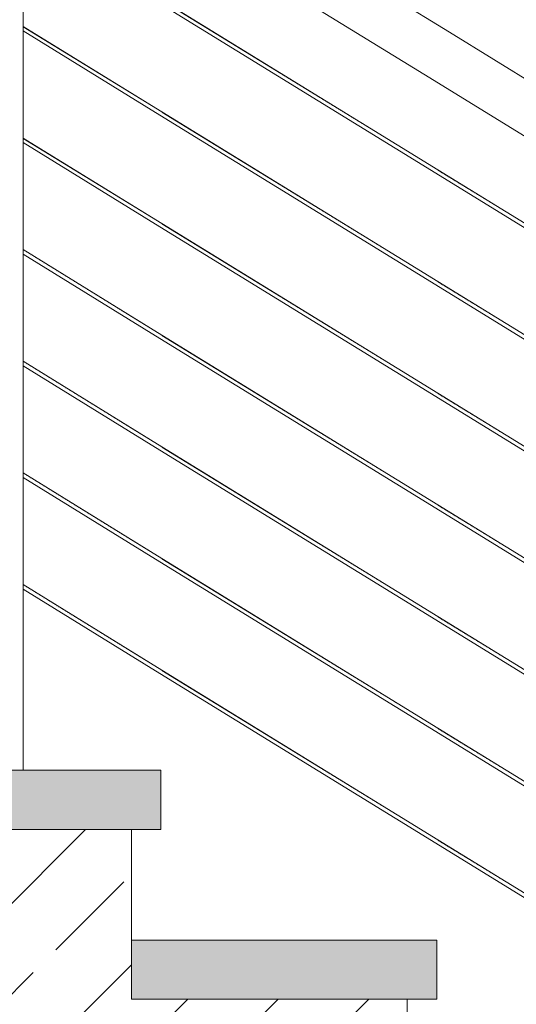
# Model space of a CAD drawing. Header units: millimetres. Extents: x -126680 to -83680, y 18016 to 39016.
# Tile 28 of 121: x -109012 to -108508, y 23064 to 24063. Entities that reach past the tile are written whole.
import ezdxf

# ---------------------------------------------------------------- set-up
doc = ezdxf.new("R2010")
doc.units = ezdxf.units.MM
doc.header["$MEASUREMENT"] = 0
doc.linetypes.add('Wipeout_Contour', pattern=[1000, 0, -1000])
doc.layers.add('Nowe_Konstrukcja - Schody', color=7, linetype='Continuous')
doc.layers.add('Nowe_Konstrukcja - Ściany zew', color=7, linetype='Continuous')
for name, color, linetype, lineweight, true_color in [('Nowe_Konstrukcja - Schody_Nr_pióra__101', 250, 'Continuous', 13, 0x333333), ('Nowe_Konstrukcja - Schody_Nr_pióra__116', 7, 'Continuous', 13, 0xcccccc), ('Nowe_Konstrukcja - Stropy_Nr_pióra__23', 7, 'Continuous', 13, 0x858585)]:
    doc.layers.add(name, color=color, linetype=linetype, lineweight=lineweight, true_color=true_color)
doc.layers.add('Nowe_Konstrukcja - Schody_Nr_pióra__3', color=7, linetype='Continuous', lineweight=13)
doc.layers.add('Nowe_Konstrukcja - Stropy_Nr_pióra__21', color=7, linetype='Continuous', lineweight=20)

msp = doc.modelspace()

# ---------------------------------------------------------------- wipeouts: each hides what was drawn before it
at = {"color": 254, "linetype": 'Wipeout_Contour', "lineweight": 0, "ltscale": 888160.817879}
msp.add_wipeout([(-109008.98, 23829.63), (-108587.93, 23570.65), (-108307.93, 23398.43), (-108053.98, 23242.23), (-108053.98, 23350.87), (-108310.03, 23508.36), (-108590.03, 23680.58), (-109008.98, 23938.27)], dxfattribs=at).dxf.layer = 'Nowe_Konstrukcja - Ściany zew'

# ---------------------------------------------------------------- next in the draw order: wipeouts: each hides what was drawn before it
at = {"color": 254, "linetype": 'Wipeout_Contour', "lineweight": 0, "ltscale": 888353.702502}
msp.add_wipeout([(-109008.98, 23942.96), (-108587.93, 23683.99), (-108307.93, 23511.76), (-108053.98, 23355.56), (-108053.98, 23464.2), (-108310.03, 23621.69), (-108590.03, 23793.91), (-109008.98, 24051.6)], dxfattribs=at).dxf.layer = 'Nowe_Konstrukcja - Ściany zew'

# ---------------------------------------------------------------- next in the draw order: wipeouts: each hides what was drawn before it
at = {"color": 254, "linetype": 'Wipeout_Contour', "lineweight": 0, "ltscale": 887587.469433}
msp.add_wipeout([(-109008.98, 23598.27), (-109008.98, 23489.63), (-108587.93, 23230.65), (-108307.93, 23058.43), (-108053.98, 22902.23), (-108053.98, 23010.87), (-108310.03, 23168.36), (-108590.03, 23340.58)], dxfattribs=at).dxf.layer = 'Nowe_Konstrukcja - Ściany zew'

# ---------------------------------------------------------------- next in the draw order: wipeouts: each hides what was drawn before it
at = {"color": 254, "linetype": 'Wipeout_Contour', "lineweight": 0, "ltscale": 887968.817156}
msp.add_wipeout([(-109008.98, 23824.93), (-109008.98, 23716.3), (-108587.93, 23457.32), (-108307.93, 23285.1), (-108053.98, 23128.9), (-108053.98, 23237.53), (-108310.03, 23395.02), (-108590.03, 23567.25)], dxfattribs=at).dxf.layer = 'Nowe_Konstrukcja - Ściany zew'

# ---------------------------------------------------------------- next in the draw order: wipeouts: each hides what was drawn before it
at = {"color": 254, "linetype": 'Wipeout_Contour', "lineweight": 0, "ltscale": 888751.291818}
msp.add_wipeout([(-109008.98, 24169.63), (-108587.93, 23910.65), (-108307.93, 23738.43), (-108053.98, 23582.23), (-108053.98, 23670.53), (-108322.08, 23835.43), (-108602.08, 24007.66), (-109008.98, 24257.93)], dxfattribs=at).dxf.layer = 'Nowe_Konstrukcja - Ściany zew'

# ---------------------------------------------------------------- next in the draw order: wipeouts: each hides what was drawn before it
at = {"color": 254, "linetype": 'Wipeout_Contour', "lineweight": 0, "ltscale": 887777.700793}
msp.add_wipeout([(-109008.98, 23711.6), (-109008.98, 23602.96), (-108587.93, 23343.99), (-108307.93, 23171.76), (-108053.98, 23015.56), (-108053.98, 23124.2), (-108310.03, 23281.69), (-108590.03, 23453.91)], dxfattribs=at).dxf.layer = 'Nowe_Konstrukcja - Ściany zew'

# ---------------------------------------------------------------- next in the draw order: linework, layer by layer
at = {"layer": 'Nowe_Konstrukcja - Schody_Nr_pióra__3', "color": 7, "linetype": 'Continuous', "lineweight": 13}
for p, q in [((-108898.98, 23128.95), (-108898.98, 23241.17)), ((-108618.98, 22956.72), (-108618.98, 23068.95))]:
    msp.add_line(p, q, dxfattribs=at)

# ---------------------------------------------------------------- next in the draw order: wipeouts: each hides what was drawn before it
at = {"color": 254, "linetype": 'Wipeout_Contour', "lineweight": 0, "ltscale": 443565.59048}
msp.add_wipeout([(-108310.03, 23055.02), (-108309.72, 23055.52), (-108589.72, 23227.75), (-108590.03, 23227.25)], dxfattribs=at).dxf.layer = 'Nowe_Konstrukcja - Schody'
at = {"color": 254, "linetype": 'Wipeout_Contour', "lineweight": 0, "ltscale": 888547.470449}
msp.add_wipeout([(-109008.98, 24056.3), (-108587.93, 23797.32), (-108307.93, 23625.1), (-108053.98, 23468.9), (-108053.98, 23577.53), (-108310.03, 23735.02), (-108590.03, 23907.25), (-109008.98, 24164.93)], dxfattribs=at).dxf.layer = 'Nowe_Konstrukcja - Ściany zew'

# ---------------------------------------------------------------- next in the draw order: wipeouts: each hides what was drawn before it
at = {"color": 254, "linetype": 'Wipeout_Contour', "lineweight": 0, "ltscale": 446411.103698}
msp.add_wipeout([(-109058.98, 23301.17), (-109008.98, 23301.17), (-109008.98, 24302.66), (-109058.98, 24302.66)], dxfattribs=at).dxf.layer = 'Nowe_Konstrukcja - Schody'
at = {"color": 254, "linetype": 'Wipeout_Contour', "lineweight": 0, "ltscale": 444273.721879}
msp.add_wipeout([(-108322.08, 23835.43), (-108321.08, 23837.05), (-108601.08, 24009.28), (-108602.08, 24007.66)], dxfattribs=at).dxf.layer = 'Nowe_Konstrukcja - Schody'
at = {"color": 254, "linetype": 'Wipeout_Contour', "lineweight": 0, "ltscale": 443562.359183}
msp.add_wipeout([(-108308.98, 23056.73), (-108308.24, 23057.93), (-108588.24, 23230.15), (-108588.98, 23228.95)], dxfattribs=at).dxf.layer = 'Nowe_Konstrukcja - Schody'

# ---------------------------------------------------------------- next in the draw order: wipeouts: each hides what was drawn before it
at = {"color": 254, "linetype": 'Wipeout_Contour', "lineweight": 0, "ltscale": 444268.916496}
msp.add_wipeout([(-108321.08, 23837.05), (-108318.24, 23841.67), (-108598.24, 24013.89), (-108601.08, 24009.28)], dxfattribs=at).dxf.layer = 'Nowe_Konstrukcja - Schody'
at = {"color": 254, "linetype": 'Wipeout_Contour', "lineweight": 0, "ltscale": 443561.020776}
msp.add_wipeout([(-108308.24, 23057.93), (-108307.93, 23058.43), (-108587.93, 23230.65), (-108588.24, 23230.15)], dxfattribs=at).dxf.layer = 'Nowe_Konstrukcja - Schody'

# ---------------------------------------------------------------- next in the draw order: hatches: boundary and pattern name
at = {"layer": 'Nowe_Konstrukcja - Schody_Nr_pióra__116', "linetype": 'Continuous', "lineweight": 13, "true_color": 0xcccccc}
msp.add_hatch(color=254, dxfattribs=at).paths.add_polyline_path([(-108898.98, 23068.95), (-108588.98, 23068.95), (-108588.98, 23128.95), (-108898.98, 23128.95)])

# ---------------------------------------------------------------- next in the draw order: linework, layer by layer
at = {"layer": 'Nowe_Konstrukcja - Schody_Nr_pióra__3', "color": 7, "linetype": 'Continuous', "lineweight": 13}
for p, q in [((-108898.98, 23128.95), (-108588.98, 23128.95)), ((-108588.98, 23068.95), (-108588.98, 23128.95)), ((-108618.98, 23068.95), (-108588.98, 23068.95))]:
    msp.add_line(p, q, dxfattribs=at)

# ---------------------------------------------------------------- next in the draw order: wipeouts: each hides what was drawn before it
at = {"color": 254, "linetype": 'Wipeout_Contour', "lineweight": 0, "ltscale": 444260.038374}
msp.add_wipeout([(-108318.24, 23841.67), (-108313.99, 23848.58), (-108593.99, 24020.8), (-108598.24, 24013.89)], dxfattribs=at).dxf.layer = 'Nowe_Konstrukcja - Schody'
at = {"color": 254, "linetype": 'Wipeout_Contour', "lineweight": 0, "ltscale": 444804.90957}
msp.add_wipeout([(-108590.03, 23227.25), (-108589.72, 23227.75), (-108869.72, 23399.97), (-108870.03, 23399.47)], dxfattribs=at).dxf.layer = 'Nowe_Konstrukcja - Schody'

# ---------------------------------------------------------------- next in the draw order: wipeouts: each hides what was drawn before it
at = {"color": 254, "linetype": 'Wipeout_Contour', "lineweight": 0, "ltscale": 445516.019165}
msp.add_wipeout([(-108602.08, 24007.66), (-108601.08, 24009.28), (-108881.08, 24181.5), (-108882.08, 24179.88)], dxfattribs=at).dxf.layer = 'Nowe_Konstrukcja - Schody'
at = {"color": 254, "linetype": 'Wipeout_Contour', "lineweight": 0, "ltscale": 444248.440666}
msp.add_wipeout([(-108313.99, 23848.58), (-108308.98, 23856.73), (-108588.98, 24028.95), (-108593.99, 24020.8)], dxfattribs=at).dxf.layer = 'Nowe_Konstrukcja - Schody'
at = {"color": 254, "linetype": 'Wipeout_Contour', "lineweight": 0, "ltscale": 444801.687283}
msp.add_wipeout([(-108588.98, 23228.95), (-108588.24, 23230.15), (-108868.24, 23402.38), (-108868.98, 23401.17)], dxfattribs=at).dxf.layer = 'Nowe_Konstrukcja - Schody'

# ---------------------------------------------------------------- next in the draw order: wipeouts: each hides what was drawn before it
at = {"color": 254, "linetype": 'Wipeout_Contour', "lineweight": 0, "ltscale": 445511.227191}
msp.add_wipeout([(-108601.08, 24009.28), (-108598.24, 24013.89), (-108878.24, 24186.11), (-108881.08, 24181.5)], dxfattribs=at).dxf.layer = 'Nowe_Konstrukcja - Schody'
at = {"color": 254, "linetype": 'Wipeout_Contour', "lineweight": 0, "ltscale": 444235.890106}
msp.add_wipeout([(-108308.98, 23856.73), (-108303.97, 23864.88), (-108583.97, 24037.1), (-108588.98, 24028.95)], dxfattribs=at).dxf.layer = 'Nowe_Konstrukcja - Schody'
at = {"color": 254, "linetype": 'Wipeout_Contour', "lineweight": 0, "ltscale": 444800.352606}
msp.add_wipeout([(-108588.24, 23230.15), (-108587.93, 23230.65), (-108867.93, 23402.88), (-108868.24, 23402.38)], dxfattribs=at).dxf.layer = 'Nowe_Konstrukcja - Schody'

# ---------------------------------------------------------------- next in the draw order: hatches: boundary and pattern name
at = {"layer": 'Nowe_Konstrukcja - Schody_Nr_pióra__116', "linetype": 'Continuous', "lineweight": 13, "true_color": 0xcccccc}
msp.add_hatch(color=254, dxfattribs=at).paths.add_polyline_path([(-109178.98, 23241.17), (-108868.98, 23241.17), (-108868.98, 23301.17), (-109178.98, 23301.17)])

# ---------------------------------------------------------------- next in the draw order: linework, layer by layer
at = {"layer": 'Nowe_Konstrukcja - Schody_Nr_pióra__3', "color": 7, "linetype": 'Continuous', "lineweight": 13}
for p, q in [((-109178.98, 23301.17), (-108868.98, 23301.17)), ((-108868.98, 23241.17), (-108868.98, 23301.17)), ((-108898.98, 23241.17), (-108868.98, 23241.17))]:
    msp.add_line(p, q, dxfattribs=at)

# ---------------------------------------------------------------- next in the draw order: wipeouts: each hides what was drawn before it
at = {"color": 254, "linetype": 'Wipeout_Contour', "lineweight": 0, "ltscale": 445502.373842}
msp.add_wipeout([(-108598.24, 24013.89), (-108593.99, 24020.8), (-108873.99, 24193.02), (-108878.24, 24186.11)], dxfattribs=at).dxf.layer = 'Nowe_Konstrukcja - Schody'
at = {"color": 254, "linetype": 'Wipeout_Contour', "lineweight": 0, "ltscale": 444224.297404}
msp.add_wipeout([(-108303.97, 23864.88), (-108299.72, 23871.78), (-108579.72, 24044.01), (-108583.97, 24037.1)], dxfattribs=at).dxf.layer = 'Nowe_Konstrukcja - Schody'
at = {"color": 254, "linetype": 'Wipeout_Contour', "lineweight": 0, "ltscale": 445732.659531}
msp.add_wipeout([(-108869.72, 23399.97), (-109008.98, 23485.62), (-109008.98, 23484.93), (-108870.03, 23399.47)], dxfattribs=at).dxf.layer = 'Nowe_Konstrukcja - Schody'
at = {"color": 254, "linetype": 'Wipeout_Contour', "lineweight": 0, "ltscale": 443660.415614}
msp.add_wipeout([(-108310.03, 23168.36), (-108309.72, 23168.86), (-108589.72, 23341.08), (-108590.03, 23340.58)], dxfattribs=at).dxf.layer = 'Nowe_Konstrukcja - Schody'

# ---------------------------------------------------------------- next in the draw order: wipeouts: each hides what was drawn before it
at = {"color": 254, "linetype": 'Wipeout_Contour', "lineweight": 0, "ltscale": 445490.808496}
msp.add_wipeout([(-108593.99, 24020.8), (-108588.98, 24028.95), (-108868.98, 24201.17), (-108873.99, 24193.02)], dxfattribs=at).dxf.layer = 'Nowe_Konstrukcja - Schody'
at = {"color": 254, "linetype": 'Wipeout_Contour', "lineweight": 0, "ltscale": 444215.426355}
msp.add_wipeout([(-108299.72, 23871.78), (-108296.88, 23876.4), (-108576.88, 24048.62), (-108579.72, 24044.01)], dxfattribs=at).dxf.layer = 'Nowe_Konstrukcja - Schody'
at = {"color": 254, "linetype": 'Wipeout_Contour', "lineweight": 0, "ltscale": 445732.240991}
msp.add_wipeout([(-108868.24, 23402.38), (-109008.98, 23488.94), (-109008.98, 23487.28), (-108868.98, 23401.17)], dxfattribs=at).dxf.layer = 'Nowe_Konstrukcja - Schody'
at = {"color": 254, "linetype": 'Wipeout_Contour', "lineweight": 0, "ltscale": 443657.193413}
msp.add_wipeout([(-108308.98, 23170.06), (-108308.24, 23171.26), (-108588.24, 23343.49), (-108588.98, 23342.28)], dxfattribs=at).dxf.layer = 'Nowe_Konstrukcja - Schody'

# ---------------------------------------------------------------- next in the draw order: wipeouts: each hides what was drawn before it
at = {"color": 254, "linetype": 'Wipeout_Contour', "lineweight": 0, "ltscale": 445478.29296}
msp.add_wipeout([(-108588.98, 24028.95), (-108583.97, 24037.1), (-108863.97, 24209.32), (-108868.98, 24201.17)], dxfattribs=at).dxf.layer = 'Nowe_Konstrukcja - Schody'
at = {"color": 254, "linetype": 'Wipeout_Contour', "lineweight": 0, "ltscale": 444210.625956}
msp.add_wipeout([(-108296.88, 23876.4), (-108295.88, 23878.02), (-108575.88, 24050.24), (-108576.88, 24048.62)], dxfattribs=at).dxf.layer = 'Nowe_Konstrukcja - Schody'
at = {"color": 254, "linetype": 'Wipeout_Contour', "lineweight": 0, "ltscale": 445732.072828}
msp.add_wipeout([(-108867.93, 23402.88), (-109008.98, 23489.63), (-109008.98, 23488.94), (-108868.24, 23402.38)], dxfattribs=at).dxf.layer = 'Nowe_Konstrukcja - Schody'
at = {"color": 254, "linetype": 'Wipeout_Contour', "lineweight": 0, "ltscale": 443655.858773}
msp.add_wipeout([(-108308.24, 23171.26), (-108307.93, 23171.76), (-108587.93, 23343.99), (-108588.24, 23343.49)], dxfattribs=at).dxf.layer = 'Nowe_Konstrukcja - Schody'

# ---------------------------------------------------------------- next in the draw order: linework, layer by layer
at = {"layer": 'Nowe_Konstrukcja - Schody_Nr_pióra__101', "color": 250, "linetype": 'Continuous', "lineweight": 13, "true_color": 0x333333}
for p, q in [((-108310.03, 23055.02), (-108590.03, 23227.25)), ((-108307.93, 23058.43), (-108587.93, 23230.65))]:
    msp.add_line(p, q, dxfattribs=at)

# ---------------------------------------------------------------- next in the draw order: wipeouts: each hides what was drawn before it
at = {"color": 254, "linetype": 'Wipeout_Contour', "lineweight": 0, "ltscale": 445466.732611}
msp.add_wipeout([(-108583.97, 24037.1), (-108579.72, 24044.01), (-108859.72, 24216.23), (-108863.97, 24209.32)], dxfattribs=at).dxf.layer = 'Nowe_Konstrukcja - Schody'
at = {"color": 254, "linetype": 'Wipeout_Contour', "lineweight": 0, "ltscale": 444900.172508}
msp.add_wipeout([(-108590.03, 23340.58), (-108589.72, 23341.08), (-108869.72, 23513.3), (-108870.03, 23512.8)], dxfattribs=at).dxf.layer = 'Nowe_Konstrukcja - Schody'

# ---------------------------------------------------------------- next in the draw order: wipeouts: each hides what was drawn before it
at = {"color": 254, "linetype": 'Wipeout_Contour', "lineweight": 0, "ltscale": 445457.88632}
msp.add_wipeout([(-108579.72, 24044.01), (-108576.88, 24048.62), (-108856.88, 24220.85), (-108859.72, 24216.23)], dxfattribs=at).dxf.layer = 'Nowe_Konstrukcja - Schody'
at = {"color": 254, "linetype": 'Wipeout_Contour', "lineweight": 0, "ltscale": 444896.959292}
msp.add_wipeout([(-108588.98, 23342.28), (-108588.24, 23343.49), (-108868.24, 23515.71), (-108868.98, 23514.5)], dxfattribs=at).dxf.layer = 'Nowe_Konstrukcja - Schody'

# ---------------------------------------------------------------- next in the draw order: wipeouts: each hides what was drawn before it
at = {"color": 254, "linetype": 'Wipeout_Contour', "lineweight": 0, "ltscale": 445453.099317}
msp.add_wipeout([(-108576.88, 24048.62), (-108575.88, 24050.24), (-108855.88, 24222.47), (-108856.88, 24220.85)], dxfattribs=at).dxf.layer = 'Nowe_Konstrukcja - Schody'
at = {"color": 254, "linetype": 'Wipeout_Contour', "lineweight": 0, "ltscale": 444895.628373}
msp.add_wipeout([(-108588.24, 23343.49), (-108587.93, 23343.99), (-108867.93, 23516.21), (-108868.24, 23515.71)], dxfattribs=at).dxf.layer = 'Nowe_Konstrukcja - Schody'

# ---------------------------------------------------------------- next in the draw order: wipeouts: each hides what was drawn before it
at = {"color": 254, "linetype": 'Wipeout_Contour', "lineweight": 0, "ltscale": 445828.248705}
msp.add_wipeout([(-108869.72, 23513.3), (-109008.98, 23598.96), (-109008.98, 23598.27), (-108870.03, 23512.8)], dxfattribs=at).dxf.layer = 'Nowe_Konstrukcja - Schody'
at = {"color": 254, "linetype": 'Wipeout_Contour', "lineweight": 0, "ltscale": 443755.683604}
msp.add_wipeout([(-108310.03, 23281.69), (-108309.72, 23282.19), (-108589.72, 23454.41), (-108590.03, 23453.91)], dxfattribs=at).dxf.layer = 'Nowe_Konstrukcja - Schody'

# ---------------------------------------------------------------- next in the draw order: wipeouts: each hides what was drawn before it
at = {"color": 254, "linetype": 'Wipeout_Contour', "lineweight": 0, "ltscale": 445827.840193}
msp.add_wipeout([(-108868.24, 23515.71), (-109008.98, 23602.28), (-109008.98, 23600.62), (-108868.98, 23514.5)], dxfattribs=at).dxf.layer = 'Nowe_Konstrukcja - Schody'
at = {"color": 254, "linetype": 'Wipeout_Contour', "lineweight": 0, "ltscale": 443752.470498}
msp.add_wipeout([(-108308.98, 23283.39), (-108308.24, 23284.6), (-108588.24, 23456.82), (-108588.98, 23455.62)], dxfattribs=at).dxf.layer = 'Nowe_Konstrukcja - Schody'

# ---------------------------------------------------------------- next in the draw order: wipeouts: each hides what was drawn before it
at = {"color": 254, "linetype": 'Wipeout_Contour', "lineweight": 0, "ltscale": 445827.676188}
msp.add_wipeout([(-108867.93, 23516.21), (-109008.98, 23602.96), (-109008.98, 23602.28), (-108868.24, 23515.71)], dxfattribs=at).dxf.layer = 'Nowe_Konstrukcja - Schody'
at = {"color": 254, "linetype": 'Wipeout_Contour', "lineweight": 0, "ltscale": 443751.139625}
msp.add_wipeout([(-108308.24, 23284.6), (-108307.93, 23285.1), (-108587.93, 23457.32), (-108588.24, 23456.82)], dxfattribs=at).dxf.layer = 'Nowe_Konstrukcja - Schody'

# ---------------------------------------------------------------- next in the draw order: linework, layer by layer
at = {"layer": 'Nowe_Konstrukcja - Schody_Nr_pióra__101', "color": 250, "linetype": 'Continuous', "lineweight": 13, "true_color": 0x333333}
for p, q in [((-108310.03, 23168.36), (-108590.03, 23340.58)), ((-108307.93, 23171.76), (-108587.93, 23343.99))]:
    msp.add_line(p, q, dxfattribs=at)

# ---------------------------------------------------------------- next in the draw order: wipeouts: each hides what was drawn before it
at = {"color": 254, "linetype": 'Wipeout_Contour', "lineweight": 0, "ltscale": 444995.876881}
msp.add_wipeout([(-108590.03, 23453.91), (-108589.72, 23454.41), (-108869.72, 23626.63), (-108870.03, 23626.13)], dxfattribs=at).dxf.layer = 'Nowe_Konstrukcja - Schody'

# ---------------------------------------------------------------- next in the draw order: wipeouts: each hides what was drawn before it
at = {"color": 254, "linetype": 'Wipeout_Contour', "lineweight": 0, "ltscale": 444992.672736}
msp.add_wipeout([(-108588.98, 23455.62), (-108588.24, 23456.82), (-108868.24, 23629.04), (-108868.98, 23627.84)], dxfattribs=at).dxf.layer = 'Nowe_Konstrukcja - Schody'

# ---------------------------------------------------------------- next in the draw order: wipeouts: each hides what was drawn before it
at = {"color": 254, "linetype": 'Wipeout_Contour', "lineweight": 0, "ltscale": 444991.345574}
msp.add_wipeout([(-108588.24, 23456.82), (-108587.93, 23457.32), (-108867.93, 23629.54), (-108868.24, 23629.04)], dxfattribs=at).dxf.layer = 'Nowe_Konstrukcja - Schody'

# ---------------------------------------------------------------- next in the draw order: linework, layer by layer
at = {"layer": 'Nowe_Konstrukcja - Schody_Nr_pióra__101', "color": 250, "linetype": 'Continuous', "lineweight": 13, "true_color": 0x333333}
for p, q in [((-108867.93, 23402.88), (-109008.98, 23489.63)), ((-108870.03, 23399.47), (-109008.98, 23484.93))]:
    msp.add_line(p, q, dxfattribs=at)

# ---------------------------------------------------------------- next in the draw order: wipeouts: each hides what was drawn before it
at = {"color": 254, "linetype": 'Wipeout_Contour', "lineweight": 0, "ltscale": 445924.278254}
msp.add_wipeout([(-108869.72, 23626.63), (-109008.98, 23712.29), (-109008.98, 23711.6), (-108870.03, 23626.13)], dxfattribs=at).dxf.layer = 'Nowe_Konstrukcja - Schody'
at = {"color": 254, "linetype": 'Wipeout_Contour', "lineweight": 0, "ltscale": 443851.394165}
msp.add_wipeout([(-108310.03, 23395.02), (-108309.72, 23395.52), (-108589.72, 23567.75), (-108590.03, 23567.25)], dxfattribs=at).dxf.layer = 'Nowe_Konstrukcja - Schody'

# ---------------------------------------------------------------- next in the draw order: wipeouts: each hides what was drawn before it
at = {"color": 254, "linetype": 'Wipeout_Contour', "lineweight": 0, "ltscale": 445923.879766}
msp.add_wipeout([(-108868.24, 23629.04), (-109008.98, 23715.61), (-109008.98, 23713.95), (-108868.98, 23627.84)], dxfattribs=at).dxf.layer = 'Nowe_Konstrukcja - Schody'
at = {"color": 254, "linetype": 'Wipeout_Contour', "lineweight": 0, "ltscale": 443848.190153}
msp.add_wipeout([(-108308.98, 23396.73), (-108308.24, 23397.93), (-108588.24, 23570.15), (-108588.98, 23568.95)], dxfattribs=at).dxf.layer = 'Nowe_Konstrukcja - Schody'

# ---------------------------------------------------------------- next in the draw order: wipeouts: each hides what was drawn before it
at = {"color": 254, "linetype": 'Wipeout_Contour', "lineweight": 0, "ltscale": 445923.719922}
msp.add_wipeout([(-108867.93, 23629.54), (-109008.98, 23716.3), (-109008.98, 23715.61), (-108868.24, 23629.04)], dxfattribs=at).dxf.layer = 'Nowe_Konstrukcja - Schody'
at = {"color": 254, "linetype": 'Wipeout_Contour', "lineweight": 0, "ltscale": 443846.863047}
msp.add_wipeout([(-108308.24, 23397.93), (-108307.93, 23398.43), (-108587.93, 23570.65), (-108588.24, 23570.15)], dxfattribs=at).dxf.layer = 'Nowe_Konstrukcja - Schody'

# ---------------------------------------------------------------- next in the draw order: linework, layer by layer
at = {"layer": 'Nowe_Konstrukcja - Schody_Nr_pióra__101', "color": 250, "linetype": 'Continuous', "lineweight": 13, "true_color": 0x333333}
for p, q in [((-108307.93, 23285.1), (-108587.93, 23457.32)), ((-108310.03, 23281.69), (-108590.03, 23453.91)), ((-108590.03, 23227.25), (-108870.03, 23399.47)), ((-108587.93, 23230.65), (-108867.93, 23402.88))]:
    msp.add_line(p, q, dxfattribs=at)

# ---------------------------------------------------------------- next in the draw order: wipeouts: each hides what was drawn before it
at = {"color": 254, "linetype": 'Wipeout_Contour', "lineweight": 0, "ltscale": 445092.022404}
msp.add_wipeout([(-108590.03, 23567.25), (-108589.72, 23567.75), (-108869.72, 23739.97), (-108870.03, 23739.47)], dxfattribs=at).dxf.layer = 'Nowe_Konstrukcja - Schody'

# ---------------------------------------------------------------- next in the draw order: wipeouts: each hides what was drawn before it
at = {"color": 254, "linetype": 'Wipeout_Contour', "lineweight": 0, "ltscale": 445088.827329}
msp.add_wipeout([(-108588.98, 23568.95), (-108588.24, 23570.15), (-108868.24, 23742.38), (-108868.98, 23741.17)], dxfattribs=at).dxf.layer = 'Nowe_Konstrukcja - Schody'

# ---------------------------------------------------------------- next in the draw order: wipeouts: each hides what was drawn before it
at = {"color": 254, "linetype": 'Wipeout_Contour', "lineweight": 0, "ltscale": 445087.503924}
msp.add_wipeout([(-108588.24, 23570.15), (-108587.93, 23570.65), (-108867.93, 23742.88), (-108868.24, 23742.38)], dxfattribs=at).dxf.layer = 'Nowe_Konstrukcja - Schody'

# ---------------------------------------------------------------- next in the draw order: linework, layer by layer
at = {"layer": 'Nowe_Konstrukcja - Schody_Nr_pióra__101', "color": 250, "linetype": 'Continuous', "lineweight": 13, "true_color": 0x333333}
for p, q in [((-108867.93, 23516.21), (-109008.98, 23602.96)), ((-108870.03, 23512.8), (-109008.98, 23598.27))]:
    msp.add_line(p, q, dxfattribs=at)

# ---------------------------------------------------------------- next in the draw order: wipeouts: each hides what was drawn before it
at = {"color": 254, "linetype": 'Wipeout_Contour', "lineweight": 0, "ltscale": 446020.747891}
msp.add_wipeout([(-108869.72, 23739.97), (-109008.98, 23825.62), (-109008.98, 23824.93), (-108870.03, 23739.47)], dxfattribs=at).dxf.layer = 'Nowe_Konstrukcja - Schody'
at = {"color": 254, "linetype": 'Wipeout_Contour', "lineweight": 0, "ltscale": 443947.54701}
msp.add_wipeout([(-108310.03, 23508.36), (-108309.72, 23508.86), (-108589.72, 23681.08), (-108590.03, 23680.58)], dxfattribs=at).dxf.layer = 'Nowe_Konstrukcja - Schody'

# ---------------------------------------------------------------- next in the draw order: wipeouts: each hides what was drawn before it
at = {"color": 254, "linetype": 'Wipeout_Contour', "lineweight": 0, "ltscale": 446020.359427}
msp.add_wipeout([(-108868.24, 23742.38), (-109008.98, 23828.94), (-109008.98, 23827.28), (-108868.98, 23741.17)], dxfattribs=at).dxf.layer = 'Nowe_Konstrukcja - Schody'
at = {"color": 254, "linetype": 'Wipeout_Contour', "lineweight": 0, "ltscale": 443944.352092}
msp.add_wipeout([(-108308.98, 23510.06), (-108308.24, 23511.26), (-108588.24, 23683.49), (-108588.98, 23682.28)], dxfattribs=at).dxf.layer = 'Nowe_Konstrukcja - Schody'

# ---------------------------------------------------------------- next in the draw order: wipeouts: each hides what was drawn before it
at = {"color": 254, "linetype": 'Wipeout_Contour', "lineweight": 0, "ltscale": 446020.203737}
msp.add_wipeout([(-108867.93, 23742.88), (-109008.98, 23829.63), (-109008.98, 23828.94), (-108868.24, 23742.38)], dxfattribs=at).dxf.layer = 'Nowe_Konstrukcja - Schody'
at = {"color": 254, "linetype": 'Wipeout_Contour', "lineweight": 0, "ltscale": 443943.028752}
msp.add_wipeout([(-108308.24, 23511.26), (-108307.93, 23511.76), (-108587.93, 23683.99), (-108588.24, 23683.49)], dxfattribs=at).dxf.layer = 'Nowe_Konstrukcja - Schody'

# ---------------------------------------------------------------- next in the draw order: linework, layer by layer
at = {"layer": 'Nowe_Konstrukcja - Schody_Nr_pióra__101', "color": 250, "linetype": 'Continuous', "lineweight": 13, "true_color": 0x333333}
for p, q in [((-108310.03, 23395.02), (-108590.03, 23567.25)), ((-108307.93, 23398.43), (-108587.93, 23570.65)), ((-108587.93, 23343.99), (-108867.93, 23516.21)), ((-108590.03, 23340.58), (-108870.03, 23512.8))]:
    msp.add_line(p, q, dxfattribs=at)

# ---------------------------------------------------------------- next in the draw order: wipeouts: each hides what was drawn before it
at = {"color": 254, "linetype": 'Wipeout_Contour', "lineweight": 0, "ltscale": 445188.608791}
msp.add_wipeout([(-108590.03, 23680.58), (-108589.72, 23681.08), (-108869.72, 23853.3), (-108870.03, 23852.8)], dxfattribs=at).dxf.layer = 'Nowe_Konstrukcja - Schody'

# ---------------------------------------------------------------- next in the draw order: wipeouts: each hides what was drawn before it
at = {"color": 254, "linetype": 'Wipeout_Contour', "lineweight": 0, "ltscale": 445185.422785}
msp.add_wipeout([(-108588.98, 23682.28), (-108588.24, 23683.49), (-108868.24, 23855.71), (-108868.98, 23854.5)], dxfattribs=at).dxf.layer = 'Nowe_Konstrukcja - Schody'

# ---------------------------------------------------------------- next in the draw order: wipeouts: each hides what was drawn before it
at = {"color": 254, "linetype": 'Wipeout_Contour', "lineweight": 0, "ltscale": 445184.103136}
msp.add_wipeout([(-108588.24, 23683.49), (-108587.93, 23683.99), (-108867.93, 23856.21), (-108868.24, 23855.71)], dxfattribs=at).dxf.layer = 'Nowe_Konstrukcja - Schody'

# ---------------------------------------------------------------- next in the draw order: linework, layer by layer
at = {"layer": 'Nowe_Konstrukcja - Schody_Nr_pióra__101', "color": 250, "linetype": 'Continuous', "lineweight": 13, "true_color": 0x333333}
for p, q in [((-108867.93, 23629.54), (-109008.98, 23716.3)), ((-108870.03, 23626.13), (-109008.98, 23711.6))]:
    msp.add_line(p, q, dxfattribs=at)

# ---------------------------------------------------------------- next in the draw order: wipeouts: each hides what was drawn before it
at = {"color": 254, "linetype": 'Wipeout_Contour', "lineweight": 0, "ltscale": 446117.657333}
msp.add_wipeout([(-108869.72, 23853.3), (-109008.98, 23938.96), (-109008.98, 23938.27), (-108870.03, 23852.8)], dxfattribs=at).dxf.layer = 'Nowe_Konstrukcja - Schody'
at = {"color": 254, "linetype": 'Wipeout_Contour', "lineweight": 0, "ltscale": 444044.141853}
msp.add_wipeout([(-108310.03, 23621.69), (-108309.72, 23622.19), (-108589.72, 23794.41), (-108590.03, 23793.91)], dxfattribs=at).dxf.layer = 'Nowe_Konstrukcja - Schody'

# ---------------------------------------------------------------- next in the draw order: wipeouts: each hides what was drawn before it
at = {"color": 254, "linetype": 'Wipeout_Contour', "lineweight": 0, "ltscale": 446117.278891}
msp.add_wipeout([(-108868.24, 23855.71), (-109008.98, 23942.28), (-109008.98, 23940.62), (-108868.98, 23854.5)], dxfattribs=at).dxf.layer = 'Nowe_Konstrukcja - Schody'
at = {"color": 254, "linetype": 'Wipeout_Contour', "lineweight": 0, "ltscale": 444040.956027}
msp.add_wipeout([(-108308.98, 23623.39), (-108308.24, 23624.6), (-108588.24, 23796.82), (-108588.98, 23795.62)], dxfattribs=at).dxf.layer = 'Nowe_Konstrukcja - Schody'

# ---------------------------------------------------------------- next in the draw order: wipeouts: each hides what was drawn before it
at = {"color": 254, "linetype": 'Wipeout_Contour', "lineweight": 0, "ltscale": 446117.127355}
msp.add_wipeout([(-108867.93, 23856.21), (-109008.98, 23942.96), (-109008.98, 23942.28), (-108868.24, 23855.71)], dxfattribs=at).dxf.layer = 'Nowe_Konstrukcja - Schody'
at = {"color": 254, "linetype": 'Wipeout_Contour', "lineweight": 0, "ltscale": 444039.636454}
msp.add_wipeout([(-108308.24, 23624.6), (-108307.93, 23625.1), (-108587.93, 23797.32), (-108588.24, 23796.82)], dxfattribs=at).dxf.layer = 'Nowe_Konstrukcja - Schody'

# ---------------------------------------------------------------- next in the draw order: linework, layer by layer
at = {"layer": 'Nowe_Konstrukcja - Schody_Nr_pióra__101', "color": 250, "linetype": 'Continuous', "lineweight": 13, "true_color": 0x333333}
for p, q in [((-108310.03, 23508.36), (-108590.03, 23680.58)), ((-108307.93, 23511.76), (-108587.93, 23683.99)), ((-108590.03, 23453.91), (-108870.03, 23626.13)), ((-108587.93, 23457.32), (-108867.93, 23629.54))]:
    msp.add_line(p, q, dxfattribs=at)

# ---------------------------------------------------------------- next in the draw order: wipeouts: each hides what was drawn before it
at = {"color": 254, "linetype": 'Wipeout_Contour', "lineweight": 0, "ltscale": 445285.635754}
msp.add_wipeout([(-108590.03, 23793.91), (-108589.72, 23794.41), (-108869.72, 23966.63), (-108870.03, 23966.13)], dxfattribs=at).dxf.layer = 'Nowe_Konstrukcja - Schody'

# ---------------------------------------------------------------- next in the draw order: wipeouts: each hides what was drawn before it
at = {"color": 254, "linetype": 'Wipeout_Contour', "lineweight": 0, "ltscale": 445282.458817}
msp.add_wipeout([(-108588.98, 23795.62), (-108588.24, 23796.82), (-108868.24, 23969.04), (-108868.98, 23967.84)], dxfattribs=at).dxf.layer = 'Nowe_Konstrukcja - Schody'

# ---------------------------------------------------------------- next in the draw order: wipeouts: each hides what was drawn before it
at = {"color": 254, "linetype": 'Wipeout_Contour', "lineweight": 0, "ltscale": 445281.142925}
msp.add_wipeout([(-108588.24, 23796.82), (-108587.93, 23797.32), (-108867.93, 23969.54), (-108868.24, 23969.04)], dxfattribs=at).dxf.layer = 'Nowe_Konstrukcja - Schody'

# ---------------------------------------------------------------- next in the draw order: linework, layer by layer
at = {"layer": 'Nowe_Konstrukcja - Schody_Nr_pióra__101', "color": 250, "linetype": 'Continuous', "lineweight": 13, "true_color": 0x333333}
for p, q in [((-108867.93, 23742.88), (-109008.98, 23829.63)), ((-108870.03, 23739.47), (-109008.98, 23824.93))]:
    msp.add_line(p, q, dxfattribs=at)

# ---------------------------------------------------------------- next in the draw order: wipeouts: each hides what was drawn before it
at = {"color": 254, "linetype": 'Wipeout_Contour', "lineweight": 0, "ltscale": 446215.006293}
msp.add_wipeout([(-108869.72, 23966.63), (-109008.98, 24052.29), (-109008.98, 24051.6), (-108870.03, 23966.13)], dxfattribs=at).dxf.layer = 'Nowe_Konstrukcja - Schody'
at = {"color": 254, "linetype": 'Wipeout_Contour', "lineweight": 0, "ltscale": 444141.178404}
msp.add_wipeout([(-108310.03, 23735.02), (-108309.72, 23735.52), (-108589.72, 23907.75), (-108590.03, 23907.25)], dxfattribs=at).dxf.layer = 'Nowe_Konstrukcja - Schody'

# ---------------------------------------------------------------- next in the draw order: wipeouts: each hides what was drawn before it
at = {"color": 254, "linetype": 'Wipeout_Contour', "lineweight": 0, "ltscale": 446214.637871}
msp.add_wipeout([(-108868.24, 23969.04), (-109008.98, 24055.61), (-109008.98, 24053.95), (-108868.98, 23967.84)], dxfattribs=at).dxf.layer = 'Nowe_Konstrukcja - Schody'
at = {"color": 254, "linetype": 'Wipeout_Contour', "lineweight": 0, "ltscale": 444138.00167}
msp.add_wipeout([(-108308.98, 23736.73), (-108308.24, 23737.93), (-108588.24, 23910.15), (-108588.98, 23908.95)], dxfattribs=at).dxf.layer = 'Nowe_Konstrukcja - Schody'

# ---------------------------------------------------------------- next in the draw order: wipeouts: each hides what was drawn before it
at = {"color": 254, "linetype": 'Wipeout_Contour', "lineweight": 0, "ltscale": 446214.490483}
msp.add_wipeout([(-108867.93, 23969.54), (-109008.98, 24056.3), (-109008.98, 24055.61), (-108868.24, 23969.04)], dxfattribs=at).dxf.layer = 'Nowe_Konstrukcja - Schody'
at = {"color": 254, "linetype": 'Wipeout_Contour', "lineweight": 0, "ltscale": 444136.685863}
msp.add_wipeout([(-108308.24, 23737.93), (-108307.93, 23738.43), (-108587.93, 23910.65), (-108588.24, 23910.15)], dxfattribs=at).dxf.layer = 'Nowe_Konstrukcja - Schody'

# ---------------------------------------------------------------- next in the draw order: linework, layer by layer
at = {"layer": 'Nowe_Konstrukcja - Schody_Nr_pióra__101', "color": 250, "linetype": 'Continuous', "lineweight": 13, "true_color": 0x333333}
for p, q in [((-109008.98, 23301.17), (-109008.98, 24302.66)), ((-108295.88, 23878.02), (-108575.88, 24050.24)), ((-108587.93, 23683.99), (-108867.93, 23856.21)), ((-108590.03, 23680.58), (-108870.03, 23852.8)), ((-108307.93, 23625.1), (-108587.93, 23797.32)), ((-108310.03, 23621.69), (-108590.03, 23793.91)), ((-108590.03, 23567.25), (-108870.03, 23739.47)), ((-108587.93, 23570.65), (-108867.93, 23742.88))]:
    msp.add_line(p, q, dxfattribs=at)

# ---------------------------------------------------------------- next in the draw order: wipeouts: each hides what was drawn before it
at = {"color": 254, "linetype": 'Wipeout_Contour', "lineweight": 0, "ltscale": 445383.103007}
msp.add_wipeout([(-108590.03, 23907.25), (-108589.72, 23907.75), (-108869.72, 24079.97), (-108870.03, 24079.47)], dxfattribs=at).dxf.layer = 'Nowe_Konstrukcja - Schody'

# ---------------------------------------------------------------- next in the draw order: wipeouts: each hides what was drawn before it
at = {"color": 254, "linetype": 'Wipeout_Contour', "lineweight": 0, "ltscale": 445379.935137}
msp.add_wipeout([(-108588.98, 23908.95), (-108588.24, 23910.15), (-108868.24, 24082.38), (-108868.98, 24081.17)], dxfattribs=at).dxf.layer = 'Nowe_Konstrukcja - Schody'

# ---------------------------------------------------------------- next in the draw order: wipeouts: each hides what was drawn before it
at = {"color": 254, "linetype": 'Wipeout_Contour', "lineweight": 0, "ltscale": 445378.623001}
msp.add_wipeout([(-108588.24, 23910.15), (-108587.93, 23910.65), (-108867.93, 24082.88), (-108868.24, 24082.38)], dxfattribs=at).dxf.layer = 'Nowe_Konstrukcja - Schody'

# ---------------------------------------------------------------- next in the draw order: hatches: boundary and pattern name
at = {"layer": 'Nowe_Konstrukcja - Stropy_Nr_pióra__23', "linetype": 'Continuous', "lineweight": 13, "true_color": 0x858585}
h = msp.add_hatch(dxfattribs=at)
h.set_pattern_fill('Beton_zbrojony_0002', color=252, style=0, pattern_type=2)
h.set_pattern_definition([(45, (0, 0), (-91.92388, 91.92388), []), (45, (-45.96, 45.96), (-91.92388, 91.92388), [97.5, -32.5])])
h.paths.add_polyline_path([(-112149.51, 23930.06), (-112149.51, 23730.06), (-111909.51, 23730.06), (-110355.56, 23730.06), (-110204.03, 23636.86), (-110018.98, 23523.03), (-109892.92, 23445.5), (-109738.98, 23350.81), (-109612.92, 23273.28), (-109458.98, 23178.59), (-109332.92, 23101.05), (-109178.98, 23006.36), (-109052.92, 22928.83), (-108898.98, 22834.14), (-108772.92, 22756.61), (-108618.98, 22661.92), (-108492.92, 22584.39), (-108338.98, 22489.7), (-108288.98, 22458.95), (-108288.98, 22292.28), (-108288.98, 21762.47), (-108028.98, 21762.47), (-108028.98, 22611.28), (-108028.98, 22612.28), (-108058.98, 22612.28), (-108058.98, 22724.5), (-108338.98, 22724.5), (-108338.98, 22896.72), (-108618.98, 22896.72), (-108618.98, 23068.95), (-108898.98, 23068.95), (-108898.98, 23241.17), (-109178.98, 23241.17), (-109178.98, 23413.39), (-109458.98, 23413.39), (-109458.98, 23585.61), (-109738.98, 23585.61), (-109738.98, 23757.84), (-110018.98, 23757.84), (-110018.98, 23817.84), (-110018.98, 23930.06)])

# ---------------------------------------------------------------- next in the draw order: linework, layer by layer
at = {"layer": 'Nowe_Konstrukcja - Schody_Nr_pióra__101', "color": 250, "linetype": 'Continuous', "lineweight": 13, "true_color": 0x333333}
for p, q in [((-108575.88, 24050.24), (-108855.88, 24222.47)), ((-108602.08, 24007.66), (-108882.08, 24179.88)), ((-108590.03, 23907.25), (-108870.03, 24079.47)), ((-108587.93, 23910.65), (-108867.93, 24082.88)), ((-108867.93, 23969.54), (-109008.98, 24056.3)), ((-108870.03, 23966.13), (-109008.98, 24051.6)), ((-108322.08, 23835.43), (-108602.08, 24007.66)), ((-108590.03, 23793.91), (-108870.03, 23966.13)), ((-108587.93, 23797.32), (-108867.93, 23969.54)), ((-108867.93, 23856.21), (-109008.98, 23942.96)), ((-108870.03, 23852.8), (-109008.98, 23938.27)), ((-108310.03, 23735.02), (-108590.03, 23907.25)), ((-108307.93, 23738.43), (-108587.93, 23910.65))]:
    msp.add_line(p, q, dxfattribs=at)
at = {"layer": 'Nowe_Konstrukcja - Stropy_Nr_pióra__21', "color": 7, "linetype": 'Continuous', "lineweight": 20, "flags": 128}
msp.add_lwpolyline([(-108028.98, 21762.47), (-108028.98, 22611.28), (-108028.98, 22612.28), (-108058.98, 22612.28), (-108058.98, 22724.5), (-108338.98, 22724.5), (-108338.98, 22896.72), (-108618.98, 22896.72), (-108618.98, 23068.95), (-108898.98, 23068.95), (-108898.98, 23241.17), (-109178.98, 23241.17), (-109178.98, 23413.39), (-109458.98, 23413.39), (-109458.98, 23585.61), (-109738.98, 23585.61), (-109738.98, 23757.84), (-110018.98, 23757.84), (-110018.98, 23817.84), (-110018.98, 23930.06), (-112149.51, 23930.06)], dxfattribs=at)

doc.saveas('drawing.dxf')
